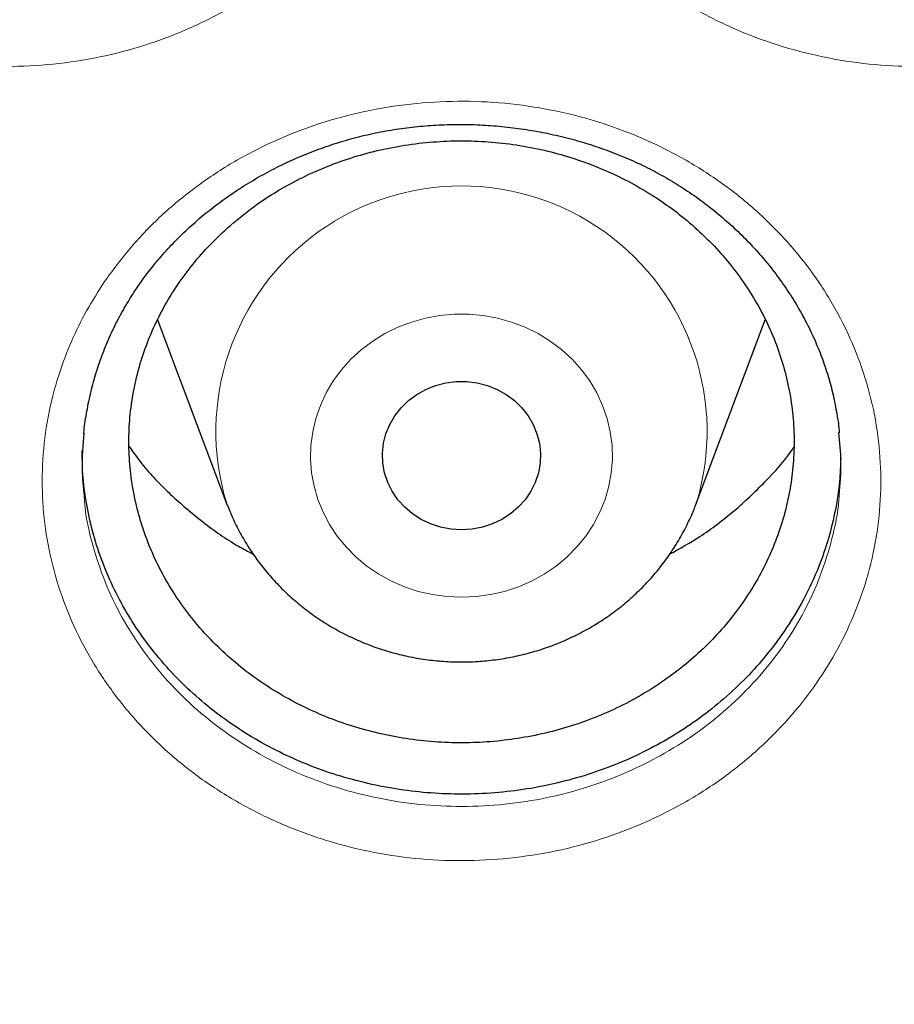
# Model space of a CAD drawing. Header units: millimetres. Extents: x 8 to 976, y 12 to 975.
# Tile 56 of 256: x 366.21 to 370.63, y 792.92 to 797.9. Entities that reach past the tile are written whole.
import ezdxf

# ---------------------------------------------------------------- set-up
doc = ezdxf.new("R2010")
doc.units = ezdxf.units.MM

msp = doc.modelspace()

# ---------------------------------------------------------------- linework, layer by layer
at = {"color": 7, "linetype": 'Continuous', "lineweight": 30}
for p, q in [((366.9047, 796.3847), (367.2539, 795.4564)), ((369.6301, 795.4564), (369.9792, 796.3843)), ((367.2563, 795.4502), (367.2539, 795.4564)), ((369.6301, 795.4564), (369.6287, 795.4526))]:
    msp.add_line(p, q, dxfattribs=at)
at = {"color": 252, "linetype": 'Continuous', "lineweight": 0, "flags": 128}
msp.add_lwpolyline([(368.442, 794.9814), (368.3683, 794.9848), (368.2953, 794.9948), (368.2236, 795.0114), (368.154, 795.0343), (368.0871, 795.0635), (368.0235, 795.0986), (367.9638, 795.1393), (367.9086, 795.1852), (367.8583, 795.2359), (367.8135, 795.2909), (367.7746, 795.3497), (367.7419, 795.4118), (367.7157, 795.4765), (367.6964, 795.5433), (367.6839, 795.6115), (367.6786, 795.6806), (367.6804, 795.7498), (367.6893, 795.8185), (367.7052, 795.8861), (367.728, 795.9519), (367.7575, 796.0154), (367.7933, 796.0759), (367.8352, 796.1329), (367.8828, 796.1858), (367.9356, 796.2342), (367.9931, 796.2775), (368.0549, 796.3154), (368.1202, 796.3476), (368.1885, 796.3737), (368.2593, 796.3935), (368.3317, 796.4068), (368.4051, 796.4135), (368.4789, 796.4135), (368.5523, 796.4068), (368.6248, 796.3935), (368.6955, 796.3737), (368.7638, 796.3476), (368.8291, 796.3154), (368.8909, 796.2775), (368.9484, 796.2342), (369.0012, 796.1858), (369.0488, 796.1329), (369.0907, 796.0759), (369.1266, 796.0154), (369.156, 795.9519), (369.1788, 795.8861), (369.1947, 795.8185), (369.2036, 795.7498), (369.2054, 795.6806), (369.2001, 795.6115), (369.1877, 795.5433), (369.1683, 795.4765), (369.1421, 795.4118), (369.1094, 795.3497), (369.0705, 795.2909), (369.0257, 795.2359), (368.9754, 795.1852), (368.9202, 795.1393), (368.8605, 795.0986), (368.7969, 795.0635), (368.73, 795.0343), (368.6604, 795.0114), (368.5887, 794.9948), (368.5157, 794.9848), (368.442, 794.9814)], dxfattribs=at)
at = {"color": 7, "linetype": 'Continuous', "lineweight": 30, "flags": 128}
msp.add_lwpolyline([(368.442, 795.3226), (368.3887, 795.326), (368.3363, 795.3359), (368.2858, 795.3524), (368.2382, 795.375), (368.1941, 795.4034), (368.1545, 795.437), (368.12, 795.4753), (368.0912, 795.5175), (368.0687, 795.563), (368.0529, 795.6109), (368.044, 795.6603), (368.0422, 795.7104), (368.0476, 795.7603), (368.06, 795.8091), (368.0792, 795.8559), (368.1048, 795.8998), (368.1365, 795.9402), (368.1737, 795.9762), (368.2156, 796.0073), (368.2616, 796.0328), (368.3108, 796.0524), (368.3623, 796.0657), (368.4153, 796.0723), (368.4687, 796.0723), (368.5217, 796.0657), (368.5732, 796.0524), (368.6224, 796.0328), (368.6684, 796.0073), (368.7103, 795.9762), (368.7475, 795.9402), (368.7792, 795.8998), (368.8048, 795.8559), (368.824, 795.8091), (368.8364, 795.7603), (368.8418, 795.7104), (368.84, 795.6603), (368.8311, 795.6109), (368.8153, 795.563), (368.7928, 795.5175), (368.764, 795.4753), (368.7295, 795.437), (368.6899, 795.4034), (368.6458, 795.375), (368.5982, 795.3524), (368.5477, 795.3359), (368.4953, 795.326), (368.442, 795.3226)], dxfattribs=at)
at = {"color": 252, "linetype": 'Continuous', "lineweight": 0}
msp.add_arc((368.442, 795.8202), 1.2425, 342.9768, 197.0232, dxfattribs=at)
for points, knots in [([(368.442, 852.2785), (367.9454, 852.2726), (366.9523, 852.2607), (365.4654, 852.1651), (363.9843, 852.0126), (362.5119, 851.798), (361.0596, 851.5248), (359.63, 851.1944), (358.2254, 850.8088), (356.8399, 850.3666), (355.4678, 849.8656), (354.1121, 849.3058), (352.776, 848.6868), (351.4703, 848.0133), (350.1973, 847.2866), (348.967, 846.5127), (347.781, 845.6942), (346.6407, 844.8336), (345.541, 843.9276), (344.4776, 842.9722), (343.4535, 841.9682), (342.4717, 840.9166), (341.54, 839.8256), (340.6604, 838.6972), (339.8394, 837.5405), (339.0775, 836.3585), (338.375, 835.154), (337.7285, 833.9221), (337.1359, 832.6577), (336.5993, 831.3624), (336.121, 830.0383), (335.7053, 828.6958), (335.3529, 827.3375), (335.0662, 825.9741), (334.8444, 824.6085), (334.6867, 823.2435), (334.5919, 821.8733), (334.5601, 820.4923), (334.5927, 819.103), (334.691, 817.708), (334.8545, 816.3185), (335.083, 814.937), (335.3742, 813.5744), (335.7263, 812.2332), (336.1374, 810.9154), (336.6087, 809.6156), (337.1426, 808.3282), (337.7394, 807.0564), (338.3992, 805.8028), (339.117, 804.5778), (339.8916, 803.3835), (340.7165, 802.2292), (341.5889, 801.1165), (342.5062, 800.0466), (343.4718, 799.0149), (344.4902, 798.0173), (345.5603, 797.0565), (346.6812, 796.1353), (347.8441, 795.2612), (349.0468, 794.4359), (350.2797, 793.6657), (351.5396, 792.9509), (352.8234, 792.2918), (354.1364, 791.6853), (355.4842, 791.1293), (356.8648, 790.6258), (358.276, 790.1771), (359.707, 789.7871), (361.1548, 789.4565), (362.608, 789.1875), (364.0635, 788.9795), (365.5185, 788.8315), (366.9789, 788.7426), (368.4509, 788.7127), (369.9317, 788.7433), (371.4186, 788.8354), (372.8997, 788.9889), (374.3721, 789.2032), (375.8245, 789.4765), (377.2541, 789.8069), (378.6586, 790.1925), (380.0441, 790.6347), (381.4162, 791.1356), (382.7719, 791.6955), (384.108, 792.3145), (385.4138, 792.988), (386.6867, 793.7147), (387.917, 794.4886), (389.103, 795.3071), (390.2434, 796.1677), (391.343, 797.0736), (392.4064, 798.0291), (393.4305, 799.0331), (394.4124, 800.0847), (395.344, 801.1757), (396.2237, 802.3041), (397.0447, 803.4608), (397.8065, 804.6428), (398.509, 805.8473), (399.1555, 807.0791), (399.7481, 808.3436), (400.2848, 809.6389), (400.763, 810.9629), (401.1787, 812.3054), (401.5311, 813.6638), (401.8178, 815.0272), (402.0396, 816.3928), (402.1973, 817.7578), (402.2921, 819.1279), (402.3239, 820.509), (402.2913, 821.8983), (402.1931, 823.2933), (402.0295, 824.6828), (401.8011, 826.0643), (401.5098, 827.4268), (401.1577, 828.7681), (400.7466, 830.0858), (400.2753, 831.3857), (399.7414, 832.673), (399.1446, 833.9449), (398.4848, 835.1984), (397.767, 836.4235), (396.9924, 837.6178), (396.1675, 838.772), (395.2951, 839.8848), (394.3778, 840.9546), (393.4122, 841.9863), (392.3938, 842.984), (391.3237, 843.9448), (390.2028, 844.866), (389.0399, 845.7401), (387.8372, 846.5653), (386.6043, 847.3356), (385.3444, 848.0504), (384.0606, 848.7095), (382.7476, 849.316), (381.3998, 849.872), (380.0192, 850.3755), (378.608, 850.8241), (377.177, 851.2142), (375.7292, 851.5448), (374.276, 851.8137), (372.8205, 852.022), (371.3655, 852.1691), (369.9051, 852.2614), (368.9297, 852.2728), (368.442, 852.2785)], [0, 0, 0, 0, 0.007, 0.014, 0.021, 0.028, 0.035, 0.041875, 0.04875, 0.055625, 0.0625, 0.0695, 0.0765, 0.0835, 0.0905, 0.0975, 0.104375, 0.11125, 0.118125, 0.125, 0.132, 0.139, 0.146, 0.153, 0.16, 0.166875, 0.17375, 0.180625, 0.1875, 0.1945, 0.2015, 0.2085, 0.2155, 0.2225, 0.229375, 0.23625, 0.243125, 0.25, 0.257, 0.264, 0.271, 0.278, 0.285, 0.291875, 0.29875, 0.305625, 0.3125, 0.3195, 0.3265, 0.3335, 0.3405, 0.3475, 0.354375, 0.36125, 0.368125, 0.375, 0.382, 0.389, 0.396, 0.403, 0.41, 0.416875, 0.42375, 0.430625, 0.4375, 0.4445, 0.4515, 0.4585, 0.4655, 0.4725, 0.479375, 0.48625, 0.493125, 0.5, 0.507, 0.514, 0.521, 0.528, 0.535, 0.541875, 0.54875, 0.555625, 0.5625, 0.5695, 0.5765, 0.5835, 0.5905, 0.5975, 0.604375, 0.61125, 0.618125, 0.625, 0.632, 0.639, 0.646, 0.653, 0.66, 0.666875, 0.67375, 0.680625, 0.6875, 0.6945, 0.7015, 0.7085, 0.7155, 0.7225, 0.729375, 0.73625, 0.743125, 0.75, 0.757, 0.764, 0.771, 0.778, 0.785, 0.791875, 0.79875, 0.805625, 0.8125, 0.8195, 0.8265, 0.8335, 0.8405, 0.8475, 0.854375, 0.86125, 0.868125, 0.875, 0.882, 0.889, 0.896, 0.903, 0.91, 0.916875, 0.92375, 0.930625, 0.9375, 0.9445, 0.9515, 0.9585, 0.9655, 0.9725, 0.979375, 0.98625, 0.993125, 1, 1, 1, 1]), ([(364.344, 800.635), (364.3869, 800.6927), (364.4729, 800.8082), (364.6269, 800.964), (364.7991, 801.1066), (364.9907, 801.2319), (365.1988, 801.3382), (365.4186, 801.4228), (365.6475, 801.4836), (365.8823, 801.5209), (366.1204, 801.5343), (366.3588, 801.5228), (366.5945, 801.4872), (366.8243, 801.428), (367.0449, 801.3453), (367.254, 801.2411), (367.4496, 801.1164), (367.6283, 800.9719), (367.7885, 800.8102), (367.9281, 800.6333), (368.0444, 800.4432), (368.1369, 800.2428), (368.2046, 800.0341), (368.2456, 799.8196), (368.2603, 799.6022), (368.2484, 799.3847), (368.2091, 799.1699), (368.1438, 798.9605), (368.0556, 798.764), (367.9471, 798.5826), (367.8185, 798.4122), (367.6658, 798.2513), (367.4899, 798.103), (367.2971, 797.974), (367.0894, 797.8663), (366.8703, 797.7803), (366.6418, 797.717), (366.4066, 797.6781), (366.1679, 797.6633), (365.9291, 797.6728), (365.6934, 797.7072), (365.4635, 797.765), (365.2419, 797.8456), (365.0317, 797.949), (364.8352, 798.0729), (364.655, 798.2158), (364.4939, 798.3766), (364.3533, 798.5525), (364.235, 798.7416), (364.1411, 798.9417), (364.0721, 799.15), (364.0289, 799.364), (364.0129, 799.5809), (364.0232, 799.7979), (364.0572, 799.9968), (364.109, 800.1759), (364.172, 800.3353), (364.2489, 800.4898), (364.3123, 800.5867), (364.344, 800.635)], [0, 0, 0, 0, 0.01725, 0.034551, 0.051801, 0.069699, 0.087653, 0.10555, 0.123401, 0.141308, 0.15916, 0.177037, 0.194971, 0.212848, 0.230668, 0.248544, 0.266363, 0.284245, 0.302184, 0.320065, 0.33792, 0.355833, 0.373688, 0.391594, 0.409558, 0.427465, 0.445381, 0.463354, 0.48127, 0.497861, 0.514451, 0.532425, 0.550456, 0.568427, 0.586315, 0.604259, 0.622146, 0.640058, 0.658027, 0.675938, 0.693775, 0.71167, 0.729507, 0.74737, 0.765291, 0.783155, 0.801013, 0.818927, 0.836785, 0.854662, 0.872595, 0.890471, 0.908338, 0.926262, 0.944127, 0.958068, 0.972063, 0.986059, 1, 1, 1, 1]), ([(368.927, 800.5825), (368.9684, 800.6415), (369.0514, 800.7598), (369.2014, 800.9203), (369.3699, 801.068), (369.5582, 801.1987), (369.7633, 801.3109), (369.9806, 801.4016), (370.2077, 801.469), (370.4413, 801.5129), (370.6788, 801.5331), (370.9174, 801.5284), (371.1539, 801.4996), (371.3852, 801.447), (371.6079, 801.3707), (371.8198, 801.2725), (372.0187, 801.1534), (372.2013, 801.0141), (372.366, 800.857), (372.5103, 800.6841), (372.6318, 800.4973), (372.7298, 800.2996), (372.8032, 800.0928), (372.85, 799.8795), (372.8704, 799.6625), (372.8644, 799.4447), (372.8309, 799.2288), (372.7713, 799.0175), (372.6883, 798.8186), (372.5848, 798.6341), (372.4608, 798.4601), (372.3125, 798.295), (372.1407, 798.1419), (371.9515, 798.0075), (371.7469, 797.894), (371.5303, 797.8019), (371.3037, 797.7321), (371.0697, 797.6865), (370.8317, 797.665), (370.5928, 797.6676), (370.3563, 797.6952), (370.125, 797.7464), (369.9012, 797.8207), (369.6883, 797.9179), (369.4885, 798.0362), (369.3044, 798.174), (369.139, 798.3301), (368.9936, 798.502), (368.8701, 798.6876), (368.7708, 798.8851), (368.6961, 799.0915), (368.6472, 799.3042), (368.6253, 799.5206), (368.6297, 799.7379), (368.6584, 799.9377), (368.7052, 800.1179), (368.7637, 800.2787), (368.8362, 800.4349), (368.8968, 800.5334), (368.927, 800.5825)], [0, 0, 0, 0, 0.017289, 0.034631, 0.051921, 0.069808, 0.087753, 0.10564, 0.123482, 0.141381, 0.159224, 0.177097, 0.195027, 0.2129, 0.230723, 0.248602, 0.266423, 0.284313, 0.30226, 0.320149, 0.338014, 0.355937, 0.373802, 0.391715, 0.409687, 0.427601, 0.445519, 0.463494, 0.481412, 0.498003, 0.514594, 0.532557, 0.550577, 0.568539, 0.586416, 0.604351, 0.622228, 0.640131, 0.658093, 0.675997, 0.693832, 0.711724, 0.72956, 0.747428, 0.765354, 0.783222, 0.801088, 0.819012, 0.836879, 0.854765, 0.872708, 0.890594, 0.908468, 0.926396, 0.944267, 0.958173, 0.972134, 0.986094, 1, 1, 1, 1]), ([(366.6486, 796.5964), (366.6914, 796.6536), (366.7771, 796.7681), (366.9305, 796.9228), (367.1022, 797.0648), (367.2936, 797.1899), (367.5018, 797.2964), (367.7217, 797.3813), (367.9507, 797.4427), (368.1856, 797.4806), (368.4238, 797.4949), (368.6624, 797.4844), (368.8982, 797.4499), (369.1282, 797.3919), (369.349, 797.3107), (369.5584, 797.208), (369.7542, 797.0848), (369.9333, 796.9419), (370.0939, 796.7817), (370.2338, 796.6064), (370.3505, 796.4179), (370.4435, 796.2189), (370.5116, 796.0116), (370.5529, 795.7984), (370.5678, 795.5822), (370.5562, 795.3657), (370.5172, 795.1519), (370.452, 794.9432), (370.3639, 794.7474), (370.2554, 794.5664), (370.1268, 794.3963), (369.974, 794.2357), (369.7981, 794.0877), (369.6053, 793.9586), (369.3975, 793.8508), (369.1783, 793.7644), (368.9497, 793.7006), (368.7143, 793.6611), (368.4756, 793.6455), (368.2367, 793.6539), (368.0007, 793.6872), (367.7707, 793.7438), (367.5489, 793.823), (367.3384, 793.9249), (367.1416, 794.0473), (366.9611, 794.1887), (366.7997, 794.3478), (366.6587, 794.5222), (366.54, 794.7097), (366.4457, 794.9083), (366.3763, 795.1153), (366.3328, 795.3279), (366.3165, 795.5436), (366.3264, 795.7596), (366.3603, 795.9579), (366.4121, 796.1368), (366.4755, 796.2964), (366.5528, 796.451), (366.6167, 796.548), (366.6486, 796.5964)], [0, 0, 0, 0, 0.017167, 0.034386, 0.051553, 0.069446, 0.087396, 0.105288, 0.123128, 0.141026, 0.158868, 0.176733, 0.194656, 0.212522, 0.230334, 0.248202, 0.266013, 0.283893, 0.301831, 0.319711, 0.337573, 0.355492, 0.373354, 0.391271, 0.409245, 0.427163, 0.44509, 0.463075, 0.481002, 0.497608, 0.514214, 0.532184, 0.550209, 0.568176, 0.586058, 0.603997, 0.621878, 0.639779, 0.657737, 0.675639, 0.693464, 0.711347, 0.729173, 0.74703, 0.764945, 0.782803, 0.800662, 0.818578, 0.836437, 0.854322, 0.872263, 0.890148, 0.908026, 0.92596, 0.943836, 0.95785, 0.971919, 0.985986, 1, 1, 1, 1]), ([(366.533, 795.4924), (366.5342, 795.4738), (366.5396, 795.3906), (366.5737, 795.2449), (366.635, 795.0586), (366.7206, 794.8798), (366.8279, 794.7108), (366.9554, 794.5536), (367.1015, 794.4101), (367.2649, 794.2826), (367.443, 794.1722), (367.6335, 794.0804), (367.8343, 794.0088), (368.0425, 793.9578), (368.2561, 793.9278), (368.4724, 793.9202), (368.6885, 793.9343), (368.9016, 793.9699), (369.1085, 794.0275), (369.307, 794.1054), (369.4951, 794.2027), (369.6697, 794.3191), (369.8288, 794.4527), (369.967, 794.5975), (370.0834, 794.7508), (370.1814, 794.9139), (370.2617, 795.0904), (370.3187, 795.2786), (370.3488, 795.4154), (370.3524, 795.4888), (370.3528, 795.4973)], [0, 0, 0, 0, 0.010954, 0.048903, 0.086971, 0.124922, 0.162887, 0.200974, 0.238941, 0.276902, 0.314986, 0.352948, 0.390846, 0.428864, 0.466761, 0.504812, 0.542986, 0.581037, 0.619059, 0.657204, 0.695229, 0.733425, 0.771747, 0.809949, 0.845242, 0.880535, 0.918644, 0.956876, 0.994985, 1, 1, 1, 1])]:
    msp.add_open_spline(points, degree=3, knots=knots, dxfattribs=at)
at = {"color": 7, "linetype": 'Continuous', "lineweight": 30}
for points, knots in [([(333.5907, 823.1848), (333.5882, 823.1495), (333.5827, 823.0726), (333.5751, 822.9555), (333.5672, 822.8291), (333.559, 822.6957), (333.5508, 822.5493), (333.5426, 822.3907), (333.5348, 822.2205), (333.5269, 822.0266), (333.5196, 821.8075), (333.5132, 821.5618), (333.5086, 821.2999), (333.5062, 821.0217), (333.5064, 820.7273), (333.5096, 820.4167), (333.5165, 820.09), (333.5265, 819.7732), (333.5392, 819.4715), (333.5533, 819.1964), (333.5691, 818.934), (333.5857, 818.6903), (333.6028, 818.4656), (333.6198, 818.2603), (333.6363, 818.0758), (333.6518, 817.9121), (333.6661, 817.7698), (333.6787, 817.6488), (333.6895, 817.5487), (333.6984, 817.4686), (333.7048, 817.4121), (333.7091, 817.3744), (333.7125, 817.345), (333.7166, 817.3098), (333.722, 817.2637), (333.7288, 817.2076), (333.7386, 817.1269), (333.7522, 817.0176), (333.7705, 816.8753), (333.792, 816.715), (333.8166, 816.5387), (333.8436, 816.3533), (333.8725, 816.1625), (333.9027, 815.972), (333.9339, 815.7821), (333.9662, 815.593), (334.0189, 815.2956), (334.0953, 814.8916), (334.1965, 814.4007), (334.3014, 813.9291), (334.4101, 813.4726), (334.5279, 813.0091), (334.6362, 812.6088), (334.7313, 812.2732), (334.8103, 812.0039), (334.8924, 811.7329), (334.9693, 811.4872), (335.0371, 811.2761), (335.0922, 811.1081), (335.1398, 810.9657), (335.1776, 810.8542), (335.2062, 810.7703), (335.227, 810.7103), (335.2456, 810.6564), (335.2661, 810.5977), (335.2918, 810.5246), (335.3234, 810.4353), (335.361, 810.3302), (335.4049, 810.2092), (335.4587, 810.0625), (335.5237, 809.8883), (335.6013, 809.6847), (335.689, 809.4593), (335.7856, 809.2169), (335.8876, 808.9672), (335.9911, 808.7198), (336.1209, 808.4169), (336.2767, 808.0644), (336.4585, 807.6687), (336.6293, 807.3094), (336.7886, 806.9847), (336.9357, 806.6924), (337.0769, 806.4188), (337.2115, 806.1638), (337.3392, 805.927), (337.5402, 805.5611), (337.8245, 805.0619), (338.1061, 804.5927), (338.2945, 804.2883), (338.3832, 804.1467), (338.4728, 804.0053), (338.5632, 803.8641), (338.6545, 803.7232), (338.7447, 803.5855), (338.8268, 803.4615), (338.8965, 803.3572), (338.9515, 803.2756), (338.9945, 803.2121), (339.027, 803.1642), (339.0563, 803.1214), (339.0897, 803.0726), (339.1351, 803.0065), (339.1939, 802.9215), (339.267, 802.8166), (339.3533, 802.6938), (339.4532, 802.5533), (339.5594, 802.4054), (339.671, 802.2521), (339.7864, 802.0952), (339.9122, 801.9266), (340.0483, 801.7464), (340.1944, 801.556), (340.4146, 801.2733), (340.704, 800.9112), (341.0493, 800.4941), (341.3759, 800.1118), (341.6834, 799.762), (341.9822, 799.4314), (342.2716, 799.1194), (342.5495, 798.8272), (342.8154, 798.5541), (343.0687, 798.2996), (343.3108, 798.0613), (343.5557, 797.825), (343.8066, 797.5878), (344.07, 797.344), (344.3376, 797.1016), (344.6125, 796.8579), (344.8949, 796.613), (345.1638, 796.3849), (345.418, 796.1737), (345.6561, 795.9794), (345.8992, 795.7846), (346.1472, 795.5896), (346.3987, 795.3956), (346.6198, 795.2282), (346.8036, 795.0911), (346.9447, 794.9872), (347.0708, 794.8951), (347.1818, 794.8148), (347.2722, 794.7498), (347.3439, 794.6987), (347.3966, 794.6612), (347.4371, 794.6326), (347.4718, 794.608), (347.5147, 794.5778), (347.5752, 794.5353), (347.6561, 794.4788), (347.7548, 794.4104), (347.8713, 794.3302), (348.0058, 794.2385), (348.1585, 794.1355), (348.4604, 793.9343), (348.9127, 793.6411), (349.5184, 793.2655), (350.1434, 792.8952), (350.7877, 792.5312), (351.4475, 792.1764), (352.1226, 791.8316), (352.8117, 791.4979), (353.5127, 791.1769), (354.2549, 790.8562), (355.0325, 790.5413), (355.8444, 790.2353), (356.652, 789.9528), (357.4546, 789.6931), (358.2467, 789.4566), (359.0275, 789.2424), (359.7977, 789.049), (360.5653, 788.8736), (361.3689, 788.7078), (362.2115, 788.5537), (363.0932, 788.4142), (363.9784, 788.2958), (364.8665, 788.1987), (365.7569, 788.123), (366.649, 788.0687), (367.5424, 788.036), (368.4364, 788.025), (369.3303, 788.0357), (370.2237, 788.0682), (371.1159, 788.1222), (372.0063, 788.1976), (372.8945, 788.2945), (373.7807, 788.4127), (374.6656, 788.5524), (375.5189, 788.7084), (376.3407, 788.8782), (377.1307, 789.0595), (377.919, 789.2588), (378.7051, 789.4761), (379.4837, 789.7102), (380.2563, 789.9614), (381.0268, 790.231), (381.8032, 790.5227), (382.5328, 790.8165), (383.2147, 791.1083), (383.8484, 791.3939), (384.4852, 791.6961), (385.0211, 791.9635), (385.457, 792.1894), (385.7931, 792.3682), (386.1296, 792.5518), (386.4663, 792.7402), (386.7986, 792.9309), (387.1199, 793.12), (387.424, 793.3031), (387.7089, 793.4785), (387.9748, 793.6456), (388.2222, 793.804), (388.4511, 793.9533), (388.6416, 794.0794), (388.797, 794.1837), (388.921, 794.2677), (389.0371, 794.3469), (389.1452, 794.4215), (389.2448, 794.4906), (389.3323, 794.5518), (389.4016, 794.6005), (389.4535, 794.6372), (389.4978, 794.6686), (389.5475, 794.704), (389.6089, 794.7478), (389.6803, 794.7991), (389.7772, 794.869), (389.9013, 794.9592), (390.0554, 795.0726), (390.23, 795.2026), (390.4254, 795.3501), (390.6422, 795.5163), (390.876, 795.6986), (391.1265, 795.8976), (391.3769, 796.1005), (391.6254, 796.3058), (391.8672, 796.5092), (392.1113, 796.7185), (392.3527, 796.9296), (392.5895, 797.1405), (392.9244, 797.4445), (393.3493, 797.8424), (393.8446, 798.3264), (394.3074, 798.7973), (394.7397, 799.2542), (395.152, 799.7065), (395.5451, 800.1536), (395.9201, 800.5956), (396.2807, 801.0358), (396.6742, 801.533), (397.0994, 802.093), (397.5518, 802.7188), (397.9888, 803.354), (398.3888, 803.9657), (398.7546, 804.5525), (399.0902, 805.1157), (399.4178, 805.6919), (399.7387, 806.2844), (400.0524, 806.8942), (400.2997, 807.4017), (400.4862, 807.8005), (400.616, 808.0853), (400.7439, 808.3734), (400.8698, 808.665), (400.9927, 808.9577), (401.107, 809.2379), (401.2097, 809.4967), (401.2992, 809.7274), (401.378, 809.9353), (401.4466, 810.1201), (401.4986, 810.2627), (401.5366, 810.3682), (401.5629, 810.4418), (401.5863, 810.5079), (401.6071, 810.5669), (401.6254, 810.6191), (401.6422, 810.6675), (401.6602, 810.7193), (401.6823, 810.7836), (401.7105, 810.8661), (401.7449, 810.9677), (401.785, 811.0877), (401.8305, 811.226), (401.8812, 811.3827), (401.9846, 811.708), (402.1312, 812.1921), (402.3085, 812.8258), (402.4555, 813.3963), (402.5771, 813.9055), (402.6784, 814.3589), (402.7728, 814.8129), (402.843, 815.1774), (402.8927, 815.4513), (402.9247, 815.6331), (402.9557, 815.8157), (402.9856, 815.9989), (403.0146, 816.1828), (403.0424, 816.3667), (403.0683, 816.5454), (403.0919, 816.7141), (403.1124, 816.8668), (403.1299, 817.0023), (403.1444, 817.1185), (403.1562, 817.2154), (403.165, 817.2889), (403.171, 817.3402), (403.1754, 817.3785), (403.18, 817.4186), (403.1858, 817.4703), (403.193, 817.5355), (403.2028, 817.6256), (403.2153, 817.7444), (403.2306, 817.8956), (403.2473, 818.071), (403.2652, 818.2709), (403.2821, 818.4767), (403.2979, 818.6853), (403.3122, 818.8938), (403.3261, 819.1173), (403.339, 819.3536), (403.3524, 819.6438), (403.3645, 819.9764), (403.3733, 820.3423), (403.3775, 820.6884), (403.378, 821.0148), (403.3752, 821.3214), (403.3698, 821.6083), (403.3627, 821.8653), (403.3545, 822.0942), (403.3459, 822.2965), (403.3368, 822.4835), (403.3274, 822.6552), (403.3181, 822.8096), (403.3093, 822.9494), (403.3013, 823.0726), (403.2958, 823.1495), (403.2933, 823.1848)], [0, 0, 0, 0, 0.0009265, 0.0020153, 0.0031174, 0.0043621, 0.0057274, 0.0072008, 0.0087824, 0.0104719, 0.012602, 0.0148824, 0.0173128, 0.0198934, 0.0226243, 0.0255053, 0.0285362, 0.0317174, 0.0343222, 0.0369399, 0.0393797, 0.0416333, 0.0437365, 0.0456467, 0.0473639, 0.0488881, 0.0502193, 0.0513387, 0.052272, 0.053019, 0.0535799, 0.0538504, 0.0540754, 0.0544002, 0.0548373, 0.0553629, 0.0559711, 0.0570941, 0.0584214, 0.059953, 0.0615834, 0.0633624, 0.0651515, 0.0669351, 0.0687133, 0.0704859, 0.0722532, 0.077085, 0.0818755, 0.0861274, 0.0904466, 0.094855, 0.0993527, 0.1019104, 0.1044962, 0.1071098, 0.1097355, 0.1116079, 0.113235, 0.1146171, 0.1157541, 0.1164872, 0.1170635, 0.1175078, 0.1180599, 0.1187797, 0.1196483, 0.1206749, 0.1218595, 0.1232023, 0.1249869, 0.126991, 0.1292143, 0.131657, 0.1341868, 0.1366497, 0.1390459, 0.1432653, 0.1472597, 0.1510293, 0.1542052, 0.1572019, 0.1600193, 0.1626578, 0.165117, 0.1674012, 0.1741097, 0.1808608, 0.1823823, 0.183906, 0.1854317, 0.1869596, 0.1884897, 0.190022, 0.191458, 0.1925529, 0.1934491, 0.1941466, 0.1946454, 0.1950304, 0.1955623, 0.1962602, 0.1972212, 0.1983844, 0.1997499, 0.2013177, 0.2030878, 0.2047173, 0.2064873, 0.2083976, 0.2104486, 0.2126399, 0.2149324, 0.2202022, 0.225249, 0.2296435, 0.2338538, 0.2378798, 0.2417217, 0.2453793, 0.2487924, 0.2520279, 0.2550857, 0.2579661, 0.2612152, 0.2644013, 0.2676431, 0.270941, 0.2742946, 0.2777042, 0.2804224, 0.2831752, 0.2859624, 0.2887842, 0.2916405, 0.2944835, 0.2962188, 0.2977831, 0.2991766, 0.3003994, 0.3014513, 0.302158, 0.3027561, 0.3031811, 0.3034857, 0.3038939, 0.3045841, 0.3054644, 0.3065349, 0.3077957, 0.3092466, 0.3108877, 0.3127189, 0.3189409, 0.3252774, 0.3317279, 0.3382924, 0.3449709, 0.3516409, 0.358421, 0.3652789, 0.3720702, 0.3798228, 0.3874625, 0.3949893, 0.4024031, 0.4097041, 0.4167651, 0.4237174, 0.4305937, 0.4374673, 0.445278, 0.4530885, 0.4608989, 0.4687091, 0.4765191, 0.484329, 0.492139, 0.4999491, 0.5077592, 0.5155692, 0.5233791, 0.5311891, 0.5389993, 0.5468107, 0.5546458, 0.5625139, 0.5695915, 0.5766955, 0.5838259, 0.5909825, 0.5981656, 0.6052461, 0.6124054, 0.619708, 0.6271539, 0.6332004, 0.6393382, 0.6455674, 0.6518881, 0.6552355, 0.6586079, 0.6620055, 0.6654281, 0.6688726, 0.6722061, 0.6753597, 0.6783332, 0.6811266, 0.6837399, 0.6861731, 0.6884262, 0.6898422, 0.6911765, 0.692429, 0.6935999, 0.6946891, 0.6956708, 0.6964567, 0.6969554, 0.6973713, 0.69791, 0.6985897, 0.699389, 0.7002639, 0.7017888, 0.7034971, 0.7053888, 0.7076192, 0.71006, 0.7127115, 0.7155736, 0.7186462, 0.7213676, 0.7242342, 0.7271406, 0.7300172, 0.732864, 0.7356811, 0.7422038, 0.7485608, 0.7543803, 0.7600537, 0.7655814, 0.770963, 0.7761988, 0.7813169, 0.7864235, 0.7934424, 0.8004583, 0.8074712, 0.814481, 0.8204264, 0.8263792, 0.8324266, 0.83859, 0.8448692, 0.8512645, 0.8541151, 0.8569883, 0.859884, 0.8628021, 0.8657425, 0.868642, 0.8711514, 0.8734293, 0.8754757, 0.8772902, 0.8788731, 0.8796676, 0.8803876, 0.8810332, 0.8816046, 0.8821122, 0.8825623, 0.8830175, 0.883627, 0.884438, 0.8854254, 0.8865894, 0.8879297, 0.8894465, 0.891139, 0.8973602, 0.9034228, 0.9093267, 0.9136504, 0.9179034, 0.9221769, 0.9264834, 0.9281842, 0.9298902, 0.9316011, 0.9333171, 0.9350383, 0.9367645, 0.9384775, 0.9400471, 0.9414914, 0.9427553, 0.9438392, 0.9447429, 0.9454653, 0.9458958, 0.9461788, 0.9465358, 0.9470179, 0.9476253, 0.9483578, 0.9495394, 0.9509471, 0.9525809, 0.9544408, 0.9565268, 0.9583244, 0.9602615, 0.9623382, 0.9645545, 0.9668446, 0.9704216, 0.9738153, 0.977026, 0.9800537, 0.9828983, 0.9855597, 0.988038, 0.9900562, 0.9919342, 0.993672, 0.9952697, 0.9967184, 0.9979847, 0.9990735, 1, 1, 1, 1]), ([(336.0938, 817.6268), (336.1073, 817.4992), (336.136, 817.2295), (336.1875, 816.8185), (336.2467, 816.3939), (336.3123, 815.97), (336.3843, 815.5471), (336.4625, 815.1252), (336.5471, 814.7044), (336.638, 814.2847), (336.7351, 813.8662), (336.8385, 813.4491), (336.9481, 813.0333), (337.0639, 812.6191), (337.1859, 812.2064), (337.314, 811.7954), (337.4483, 811.3861), (337.5887, 810.9786), (337.7352, 810.573), (337.8877, 810.1693), (338.0463, 809.7677), (338.2108, 809.3683), (338.3814, 808.971), (338.5578, 808.5761), (338.7401, 808.1835), (338.9283, 807.7933), (339.1223, 807.4056), (339.3221, 807.0206), (339.5276, 806.6382), (339.7388, 806.2586), (339.9557, 805.8817), (340.1782, 805.5078), (340.4063, 805.1369), (340.6399, 804.7689), (340.8789, 804.4042), (341.1234, 804.0425), (341.3733, 803.6842), (341.6286, 803.3291), (341.8891, 802.9775), (342.1548, 802.6293), (342.4258, 802.2847), (342.7018, 801.9437), (342.983, 801.6063), (343.2691, 801.2727), (343.5602, 800.9429), (343.8563, 800.6169), (344.1572, 800.2949), (344.4628, 799.9769), (344.7732, 799.6629), (345.0883, 799.3531), (345.4079, 799.0474), (345.7321, 798.746), (346.0608, 798.4489), (346.3939, 798.1561), (346.7313, 797.8678), (347.0731, 797.5839), (347.419, 797.3046), (347.7691, 797.0299), (348.1232, 796.7598), (348.4814, 796.4943), (348.8435, 796.2337), (349.2095, 795.9778), (349.5792, 795.7268), (349.9527, 795.4807), (350.3298, 795.2395), (350.7105, 795.0033), (351.0947, 794.7721), (351.4823, 794.5461), (351.8732, 794.3252), (352.2675, 794.1094), (352.6649, 793.8988), (353.0654, 793.6936), (353.4689, 793.4936), (353.8755, 793.2989), (354.2848, 793.1097), (354.697, 792.9258), (355.1119, 792.7474), (355.5294, 792.5745), (355.9494, 792.4071), (356.372, 792.2452), (356.7968, 792.0889), (357.224, 791.9383), (357.6534, 791.7933), (358.085, 791.6539), (358.5185, 791.5203), (358.9541, 791.3924), (359.3915, 791.2702), (359.8307, 791.1539), (360.2715, 791.0433), (360.714, 790.9385), (361.1581, 790.8396), (361.6035, 790.7465), (362.0503, 790.6593), (362.4984, 790.5781), (362.9476, 790.5027), (363.3979, 790.4333), (363.8493, 790.3697), (364.3015, 790.3122), (364.7545, 790.2606), (365.2083, 790.215), (365.6627, 790.1754), (366.1176, 790.1418), (366.573, 790.1141), (367.0288, 790.0925), (367.4849, 790.0769), (367.9411, 790.0673), (368.3974, 790.0637), (368.8538, 790.0661), (369.3101, 790.0745), (369.7662, 790.089), (370.222, 790.1094), (370.6775, 790.1359), (371.1325, 790.1683), (371.5871, 790.2068), (372.041, 790.2513), (372.4941, 790.3017), (372.9465, 790.3581), (373.398, 790.4204), (373.8486, 790.4887), (374.298, 790.5629), (374.7463, 790.643), (375.1934, 790.7291), (375.6391, 790.821), (376.0834, 790.9187), (376.5262, 791.0224), (376.9674, 791.1318), (377.407, 791.2471), (377.8447, 791.3681), (378.2806, 791.4949), (378.7146, 791.6274), (379.1465, 791.7656), (379.5764, 791.9096), (380.004, 792.0591), (380.4294, 792.2143), (380.8524, 792.3751), (381.2729, 792.5414), (381.6909, 792.7132), (382.1063, 792.8906), (382.519, 793.0734), (382.929, 793.2616), (383.336, 793.4552), (383.7402, 793.6542), (384.1413, 793.8584), (384.5393, 794.068), (384.9342, 794.2827), (385.3258, 794.5026), (385.7141, 794.7277), (386.0989, 794.9579), (386.4803, 795.1931), (386.8582, 795.4333), (387.2324, 795.6785), (387.6028, 795.9285), (387.9696, 796.1835), (388.3324, 796.4432), (388.6914, 796.7077), (389.0463, 796.9769), (389.3972, 797.2508), (389.744, 797.5292), (390.0865, 797.8122), (390.4248, 798.0997), (390.7588, 798.3916), (391.0883, 798.6879), (391.4134, 798.9885), (391.734, 799.2933), (392.0499, 799.6024), (392.3612, 799.9155), (392.6678, 800.2328), (392.9696, 800.554), (393.2666, 800.8792), (393.5587, 801.2083), (393.8458, 801.5412), (394.128, 801.8779), (394.405, 802.2182), (394.677, 802.5621), (394.9438, 802.9096), (395.2053, 803.2606), (395.4616, 803.615), (395.7125, 803.9727), (395.9581, 804.3337), (396.1982, 804.6979), (396.4329, 805.0653), (396.662, 805.4356), (396.8856, 805.809), (397.1036, 806.1853), (397.3159, 806.5644), (397.5225, 806.9463), (397.7234, 807.3308), (397.9186, 807.718), (398.1079, 808.1077), (398.2913, 808.4998), (398.4689, 808.8943), (398.6406, 809.2912), (398.8063, 809.6902), (398.966, 810.0914), (399.1197, 810.4947), (399.2674, 810.8999), (399.409, 811.307), (399.5445, 811.716), (399.6738, 812.1267), (399.797, 812.5391), (399.914, 812.9531), (400.0248, 813.3685), (400.1294, 813.7854), (400.2277, 814.2036), (400.3198, 814.6231), (400.4056, 815.0437), (400.4851, 815.4654), (400.5583, 815.8882), (400.6251, 816.3118), (400.6857, 816.7363), (400.7394, 817.1616), (400.7763, 817.4804), (400.7933, 817.6577), (400.7967, 817.6927)], [0, 0, 0, 0, 0.004275, 0.009032, 0.013789, 0.018546, 0.023303, 0.02806, 0.032817, 0.037574, 0.042332, 0.047089, 0.051846, 0.056603, 0.06136, 0.066118, 0.070875, 0.075632, 0.08039, 0.085147, 0.089905, 0.094662, 0.099419, 0.104177, 0.108935, 0.113692, 0.11845, 0.123207, 0.127965, 0.132723, 0.137481, 0.142239, 0.146996, 0.151754, 0.156512, 0.16127, 0.166028, 0.170786, 0.175545, 0.180303, 0.185061, 0.189819, 0.194577, 0.199336, 0.204094, 0.208852, 0.213611, 0.218369, 0.223128, 0.227886, 0.232645, 0.237404, 0.242162, 0.246921, 0.25168, 0.256438, 0.261197, 0.265956, 0.270715, 0.275474, 0.280233, 0.284992, 0.289751, 0.29451, 0.299269, 0.304028, 0.308787, 0.313546, 0.318305, 0.323065, 0.327824, 0.332583, 0.337342, 0.342102, 0.346861, 0.35162, 0.35638, 0.361139, 0.365899, 0.370658, 0.375418, 0.380177, 0.384937, 0.389696, 0.394456, 0.399215, 0.403975, 0.408734, 0.413494, 0.418253, 0.423013, 0.427773, 0.432532, 0.437292, 0.442052, 0.446811, 0.451571, 0.456331, 0.46109, 0.46585, 0.47061, 0.475369, 0.480129, 0.484889, 0.489649, 0.494408, 0.499168, 0.503928, 0.508687, 0.513447, 0.518207, 0.522967, 0.527726, 0.532486, 0.537246, 0.542005, 0.546765, 0.551525, 0.556285, 0.561044, 0.565804, 0.570564, 0.575323, 0.580083, 0.584843, 0.589602, 0.594362, 0.599121, 0.603881, 0.608641, 0.6134, 0.61816, 0.622919, 0.627679, 0.632438, 0.637198, 0.641957, 0.646717, 0.651476, 0.656236, 0.660995, 0.665754, 0.670514, 0.675273, 0.680032, 0.684792, 0.689551, 0.69431, 0.699069, 0.703829, 0.708588, 0.713347, 0.718106, 0.722865, 0.727624, 0.732383, 0.737142, 0.741901, 0.74666, 0.751419, 0.756177, 0.760936, 0.765695, 0.770454, 0.775212, 0.779971, 0.78473, 0.789488, 0.794247, 0.799005, 0.803764, 0.808522, 0.813281, 0.818039, 0.822797, 0.827555, 0.832314, 0.837072, 0.84183, 0.846588, 0.851346, 0.856104, 0.860862, 0.86562, 0.870378, 0.875136, 0.879893, 0.884651, 0.889409, 0.894167, 0.898924, 0.903682, 0.90844, 0.913197, 0.917954, 0.922712, 0.927469, 0.932227, 0.936984, 0.941741, 0.946499, 0.951256, 0.956013, 0.960771, 0.965528, 0.970285, 0.975042, 0.979799, 0.984556, 0.989314, 0.994071, 0.998828, 1, 1, 1, 1]), ([(366.7993, 796.5456), (366.8088, 796.5594), (366.8372, 796.6006), (366.8887, 796.6673), (366.9555, 796.7445), (367.0277, 796.8185), (367.1048, 796.8891), (367.1868, 796.9561), (367.2731, 797.0189), (367.3635, 797.0775), (367.4576, 797.1314), (367.5548, 797.1803), (367.6547, 797.2241), (367.7569, 797.2625), (367.8608, 797.2953), (367.966, 797.3224), (368.072, 797.3438), (368.1789, 797.3595), (368.2871, 797.3696), (368.3966, 797.3742), (368.5072, 797.3733), (368.6184, 797.3667), (368.7294, 797.3544), (368.8398, 797.3366), (368.9488, 797.3131), (369.0558, 797.2843), (369.1602, 797.2502), (369.2615, 797.211), (369.3591, 797.1671), (369.4529, 797.1185), (369.5431, 797.0651), (369.63, 797.007), (369.7138, 796.944), (369.7939, 796.8763), (369.8701, 796.8043), (369.9418, 796.7281), (370.0089, 796.6483), (370.0708, 796.565), (370.1273, 796.4788), (370.1781, 796.3901), (370.223, 796.2992), (370.2617, 796.2065), (370.2941, 796.1126), (370.3203, 796.0176), (370.3396, 795.9214), (370.3505, 795.8531), (370.3532, 795.8167), (370.3534, 795.813)], [0, 0, 0, 0, 0.011303, 0.033938, 0.056659, 0.079505, 0.102465, 0.12552, 0.148645, 0.171812, 0.194985, 0.218119, 0.241181, 0.264138, 0.286962, 0.309632, 0.332116, 0.354422, 0.376887, 0.399585, 0.422482, 0.445539, 0.468707, 0.491932, 0.515154, 0.538306, 0.561336, 0.584199, 0.606858, 0.629288, 0.651617, 0.674145, 0.696872, 0.719778, 0.742836, 0.766016, 0.78928, 0.812591, 0.835914, 0.859202, 0.882424, 0.905562, 0.928596, 0.95152, 0.974352, 0.997341, 1, 1, 1, 1]), ([(367.2427, 796.8361), (367.2107, 796.8053), (367.1469, 796.7437), (367.0615, 796.6416), (366.9845, 796.5328), (366.9182, 796.4184), (366.8634, 796.3005), (366.8195, 796.1789), (366.7869, 796.0531), (366.7662, 795.9253), (366.7576, 795.7976), (366.7607, 795.6696), (366.7759, 795.5411), (366.8031, 795.4143), (366.8418, 795.2912), (366.8916, 795.1714), (366.953, 795.0547), (367.0251, 794.9431), (367.1067, 794.8385), (367.1975, 794.7404), (367.2981, 794.6487), (367.407, 794.5651), (367.5222, 794.4908), (367.6438, 794.4255), (367.7723, 794.3691), (367.9056, 794.3229), (368.0414, 794.2873), (368.1799, 794.2621), (368.3217, 794.2474), (368.4644, 794.2437), (368.6055, 794.2508), (368.7454, 794.2685), (368.8845, 794.297), (369.0205, 794.3362), (369.151, 794.3852), (369.2766, 794.4437), (369.3974, 794.5123), (369.5113, 794.5899), (369.6166, 794.6752), (369.7138, 794.768), (369.8027, 794.869), (369.8819, 794.9764), (369.9501, 795.0884), (370.0078, 795.2051), (370.0548, 795.3271), (370.0903, 795.4522), (370.1137, 795.5783), (370.1254, 795.7059), (370.1252, 795.8351), (370.1129, 795.9638), (370.0887, 796.0899), (370.0532, 796.2138), (370.0057, 796.3357), (369.9469, 796.4535), (369.878, 796.5652), (369.799, 796.6715), (369.7096, 796.7722), (369.611, 796.8658), (369.5051, 796.9505), (369.3918, 797.0271), (369.2705, 797.0954), (369.1433, 797.1541), (369.0124, 797.2023), (368.8775, 797.2406), (368.7382, 797.2687), (368.5967, 797.286), (368.4556, 797.2923), (368.3144, 797.288), (368.1727, 797.2728), (368.0329, 797.2468), (367.8975, 797.2105), (367.7658, 797.1642), (367.6376, 797.1075), (367.5051, 797.0354), (367.3708, 796.9469), (367.2855, 796.8731), (367.2427, 796.8361)], [0, 0, 0, 0, 0.013237, 0.026473, 0.040094, 0.053715, 0.066952, 0.080188, 0.093808, 0.10743, 0.120671, 0.133912, 0.147539, 0.161165, 0.174408, 0.187651, 0.201279, 0.214907, 0.228147, 0.241387, 0.255011, 0.268636, 0.281868, 0.295101, 0.308718, 0.322335, 0.33556, 0.348785, 0.362395, 0.376004, 0.389224, 0.402444, 0.416048, 0.429652, 0.442873, 0.456093, 0.469697, 0.483301, 0.496527, 0.509752, 0.523361, 0.53697, 0.550202, 0.563436, 0.577053, 0.59067, 0.603909, 0.61715, 0.630774, 0.644398, 0.657642, 0.670886, 0.684513, 0.698141, 0.711382, 0.724623, 0.738249, 0.751876, 0.765111, 0.778345, 0.791966, 0.805585, 0.818812, 0.83204, 0.845651, 0.859263, 0.872484, 0.885705, 0.899311, 0.912916, 0.926136, 0.939355, 0.952958, 0.966562, 0.983188, 1, 1, 1, 1]), ([(366.5314, 795.8091), (366.5318, 795.8139), (366.5347, 795.8521), (366.5462, 795.9233), (366.5664, 796.0221), (366.5934, 796.1195), (366.6264, 796.2153), (366.6654, 796.3088), (366.7103, 796.3997), (366.7552, 796.4786), (366.7866, 796.5263), (366.7993, 796.5456)], [0, 0, 0, 0, 0.018682, 0.147313, 0.276103, 0.404737, 0.533038, 0.660774, 0.787819, 0.914034, 1, 1, 1, 1]), ([(366.5307, 795.8122), (366.5257, 795.7517), (366.5171, 795.645), (366.5282, 795.5386), (366.533, 795.4924)], [0, 0, 0, 0, 0.566622, 1, 1, 1, 1]), ([(370.3528, 795.4973), (370.3577, 795.5536), (370.367, 795.6598), (370.3565, 795.766), (370.3516, 795.8159)], [0, 0, 0, 0, 0.529894, 1, 1, 1, 1]), ([(366.7608, 795.7442), (366.7818, 795.7148), (366.8433, 795.6286), (366.9676, 795.4997), (367.1308, 795.3603), (367.2726, 795.2602), (367.3632, 795.2133), (367.3886, 795.2001)], [0, 0, 0, 0, 0.1325582, 0.3889558, 0.6445314, 0.9002837, 1, 1, 1, 1]), ([(370.074, 794.8081), (370.0448, 794.7677), (369.9864, 794.6869), (369.884, 794.5736), (369.7713, 794.4668), (369.6487, 794.3692), (369.5186, 794.2823), (369.3809, 794.2055), (369.2351, 794.1389), (369.0837, 794.0836), (368.9294, 794.0407), (368.7718, 794.0095), (368.6103, 793.9904), (368.4478, 793.9837), (368.2869, 793.9895), (368.1273, 794.0072), (367.9683, 794.0374), (367.8127, 794.0796), (367.6629, 794.1331), (367.5183, 794.1977), (367.3791, 794.2739), (367.2474, 794.3604), (367.1255, 794.4558), (367.0128, 794.56), (366.9092, 794.6735), (366.8166, 794.7946), (366.7363, 794.9212), (366.668, 795.0534), (366.6116, 795.1917), (366.5683, 795.3338), (366.5394, 795.4774), (366.5236, 795.6076), (366.5235, 795.6902), (366.5234, 795.7246)], [0, 0, 0, 0, 0.032205, 0.064412, 0.097552, 0.13069, 0.162905, 0.195121, 0.228281, 0.261441, 0.293556, 0.32567, 0.358724, 0.391776, 0.423803, 0.45583, 0.488783, 0.521737, 0.553839, 0.585941, 0.618977, 0.652012, 0.68411, 0.716207, 0.749235, 0.782263, 0.814408, 0.846555, 0.879632, 0.91271, 0.944865, 0.977023, 1, 1, 1, 1]), ([(369.4952, 795.1989), (369.5467, 795.228), (369.6621, 795.293), (369.8239, 795.4163), (369.9787, 795.5634), (370.0787, 795.6729), (370.1201, 795.7358), (370.1233, 795.7407)], [0, 0, 0, 0, 0.207522, 0.464138, 0.721562, 0.978185, 1, 1, 1, 1]), ([(370.3607, 795.6849), (370.3593, 795.6458), (370.3562, 795.5586), (370.3353, 795.4229), (370.3007, 795.2789), (370.248, 795.1262), (370.1755, 794.967), (370.108, 794.8612), (370.074, 794.8081)], [0, 0, 0, 0, 0.126591, 0.282777, 0.443485, 0.604203, 0.801005, 1, 1, 1, 1]), ([(367.2568, 795.4501), (367.2655, 795.4281), (367.2847, 795.3792), (367.3216, 795.3061), (367.366, 795.2309), (367.416, 795.1589), (367.4711, 795.0905), (367.5312, 795.026), (367.596, 794.9658), (367.665, 794.9101), (367.7381, 794.8593), (367.8148, 794.8136), (367.8947, 794.7733), (367.9774, 794.7385), (368.0626, 794.7095), (368.1498, 794.6864), (368.2385, 794.6693), (368.3283, 794.6584), (368.3964, 794.6547), (368.4343, 794.6545), (368.442, 794.6545)], [0, 0, 0, 0, 0.047165, 0.105143, 0.163187, 0.221308, 0.279507, 0.337805, 0.396194, 0.454677, 0.513258, 0.571936, 0.6307, 0.689557, 0.748486, 0.807489, 0.866551, 0.92567, 0.984832, 1, 1, 1, 1]), ([(368.442, 794.6545), (368.4618, 794.6547), (368.5118, 794.6554), (368.5918, 794.6621), (368.6814, 794.6754), (368.7698, 794.695), (368.8566, 794.7207), (368.9413, 794.7522), (369.0234, 794.7896), (369.1025, 794.8325), (369.1782, 794.8808), (369.2501, 794.9342), (369.3178, 794.9924), (369.381, 795.0551), (369.4393, 795.122), (369.4924, 795.1927), (369.5403, 795.2668), (369.582, 795.3441), (369.6113, 795.4063), (369.6245, 795.4432), (369.6279, 795.4527)], [0, 0, 0, 0, 0.038721, 0.097827, 0.15695, 0.216072, 0.275187, 0.334276, 0.393336, 0.452346, 0.511302, 0.570191, 0.629003, 0.687726, 0.746355, 0.804887, 0.863315, 0.921638, 0.979866, 1, 1, 1, 1])]:
    msp.add_open_spline(points, degree=3, knots=knots, dxfattribs=at)

doc.saveas('drawing.dxf')
